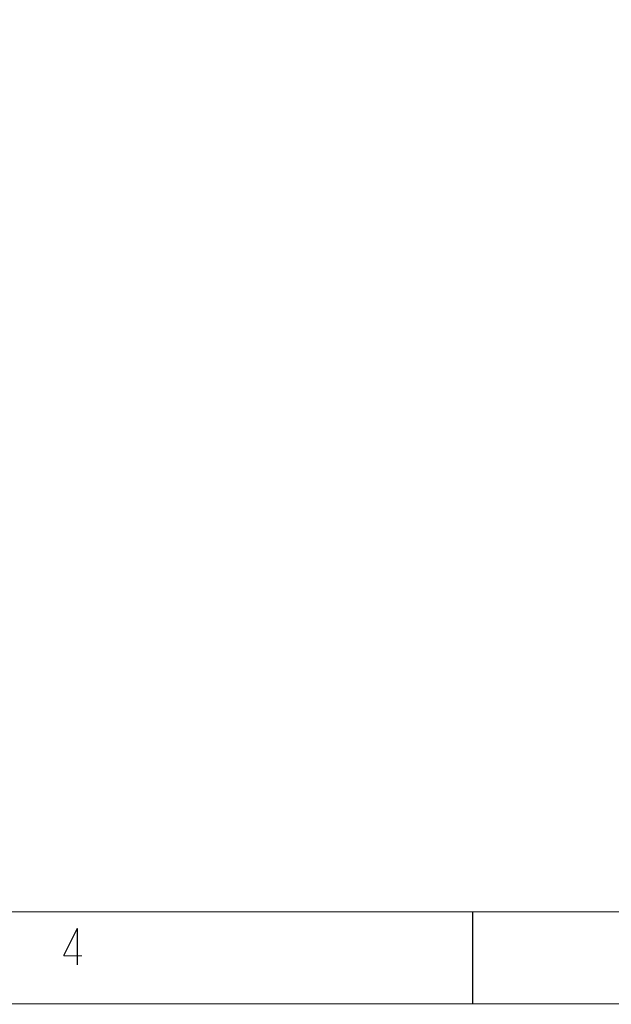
# Model space of a CAD drawing. Extents: x -16.7 to 17.3, y -13.5 to 8.5.
# Tile 23 of 37: x 2.3 to 5.5, y -13.5 to -8.2. Entities that reach past the tile are written whole.
import ezdxf

# ---------------------------------------------------------------- set-up
doc = ezdxf.new("R2010")
doc.units = 0
doc.layers.add('FAB_ART', color=2, linetype='CONTINUOUS')

msp = doc.modelspace()

# ---------------------------------------------------------------- linework, layer by layer
at = {"layer": 'FAB_ART', "const_width": 0.006}
for points in [[(-16.6865, -13.509), (17.3135, -13.509), (17.3135, 8.491), (-16.6865, 8.491), (-16.6865, -13.509)], [(-16.1835, -13.009), (16.5805, -13.009), (16.5805, 8.058), (-16.1835, 8.058), (-16.1835, -13.009)], [(4.7305, -13.009), (4.7305, -13.509)], [(2.5805, -13.098), (2.5055, -13.248)], [(2.5805, -13.298), (2.5805, -13.098)], [(2.5055, -13.248), (2.6055, -13.248)]]:
    msp.add_lwpolyline(points, dxfattribs=at)

doc.saveas('drawing.dxf')
